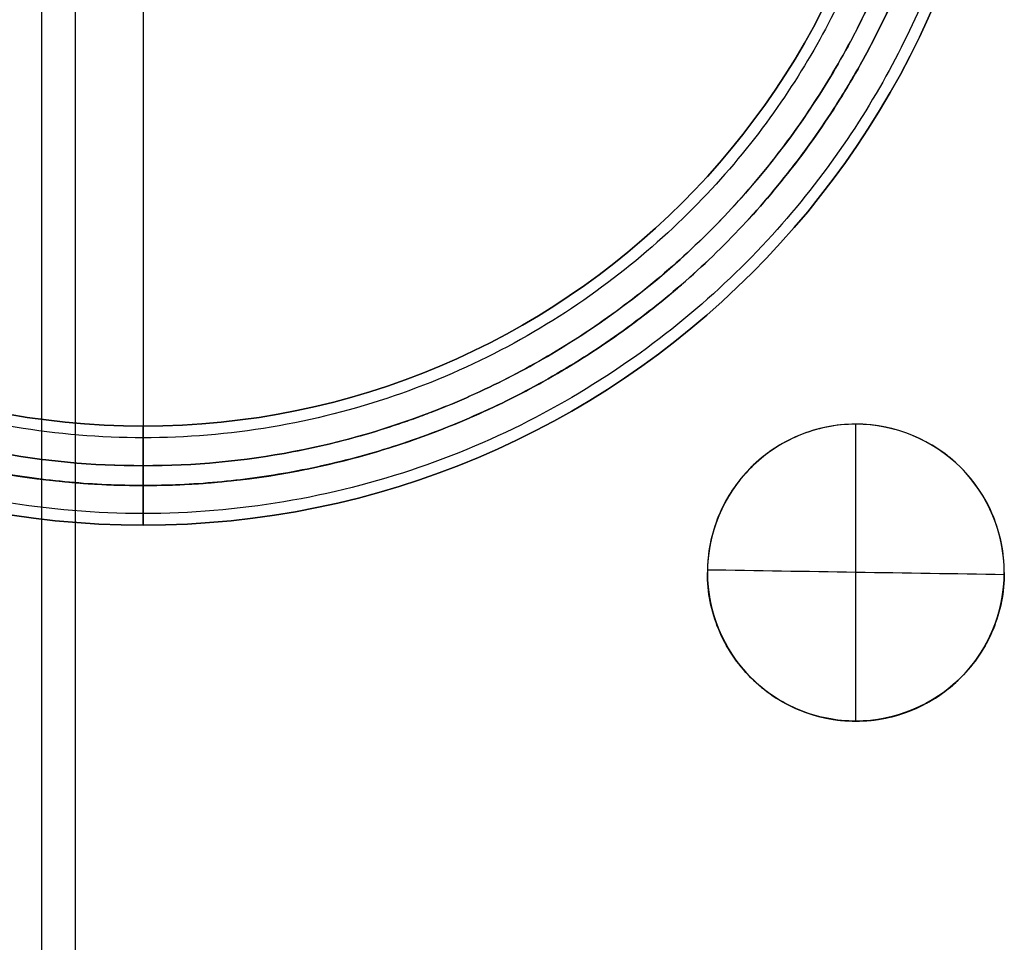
# Model space of a CAD drawing. Header units: millimetres. Extents: x -68 to 68, y -70 to 54.
# Tile 47 of 83: x -34.22 to -29.25, y -18.56 to -13.9. Entities that reach past the tile are written whole.
import ezdxf

# ---------------------------------------------------------------- set-up
doc = ezdxf.new("R2010")
doc.units = ezdxf.units.MM
doc.layers.add('Layer 01', color=7, linetype='Continuous', true_color=0x000000)

# ---------------------------------------------------------------- blocks, each defined once
blk = doc.blocks.new('User_Library-RLB0914.step')
at = {"layer": 'Layer 01', "color": 251, "true_color": 0x4c4c4c}
for p, q in [((2.5, 4.35, 0.9), (2.5, 4.35, 0.3)), ((2.5, 4.35, 11.9), (2.5, 4.35, 11.3)), ((2.5, 4.05, 1.1), (2.5, 4.15, 1.1)), ((2.5, 4.15, 11.1), (2.5, 4.05, 11.1)), ((2.5, -4.15, 0.1), (2.5, 4.15, 0.1)), ((2.5, -4.15, 12.1), (2.5, 4.15, 12.1)), ((2.5, 3.85, 10.9), (2.5, 3.85, 1.3))]:
    blk.add_line(p, q, dxfattribs=at)
at = {"layer": 'Layer 01', "color": 251, "true_color": 0x4c4c4c, "extrusion": (-1.27612e-17, 0, -1)}
blk.add_arc((-2.5, 0, -0.9), 4.35, 0, 180, dxfattribs=at)
at = {"layer": 'Layer 01', "color": 251, "true_color": 0x4c4c4c}
for centre, radius in [((2.5, 0, 11.3), 4.35), ((2.5, 0, 11.9), 4.35), ((2.5, 0, 1.3), 3.85)]:
    blk.add_arc(centre, radius, 0, 180, dxfattribs=at)
at = {"layer": 'Layer 01', "color": 251, "true_color": 0x4c4c4c, "extrusion": (0, 0, -1)}
for centre, radius in [((-2.5, 0, -0.3), 4.35), ((-2.5, 0, -0.6), 4.35), ((-2.5, 0, -11.6), 4.35), ((-2.5, 0, -10.9), 3.85), ((-2.5, 0, -6.1), 3.85)]:
    blk.add_arc(centre, radius, 0, 180, dxfattribs=at)
at = {"layer": 'Layer 01', "color": 251, "true_color": 0x4c4c4c}
for points, weights in [([(2.5, 4.35, 0.9), (2.5, 4.35, 1.0172), (2.5, 4.2672, 1.1), (2.5, 4.15, 1.1)], [0.5, 0.402369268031, 0.402368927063, 0.499998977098]), ([(2.5, 4.15, 11.1), (2.5, 4.2672, 11.1), (2.5, 4.35, 11.1828), (2.5, 4.35, 11.3)], [0.499998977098, 0.402368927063, 0.402369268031, 0.5]), ([(2.5, 4.15, 0.1), (2.5, 4.2672, 0.1), (2.5, 4.35, 0.1828), (2.5, 4.35, 0.3)], [0.5, 0.402368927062, 0.402368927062, 0.5]), ([(2.5, 4.35, 11.9), (2.5, 4.35, 12.0172), (2.5, 4.2672, 12.1), (2.5, 4.15, 12.1)], [0.5, 0.402368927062, 0.402368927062, 0.5]), ([(-1.7914, 0, 1.0414), (-1.7914, 8.5828, 1.0414), (6.7914, 8.5828, 1.0414), (6.7914, 0, 1.0414)], [0.853553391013, 0.284517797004, 0.284517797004, 0.853553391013]), ([(-1.7914, 0, 11.1586), (-1.7914, 8.5828, 11.1586), (6.7914, 8.5828, 11.1586), (6.7914, 0, 11.1586)], [0.853553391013, 0.284517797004, 0.284517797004, 0.853553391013]), ([(-1.7914, 0, 0.1586), (-1.7914, 8.5828, 0.1586), (6.7914, 8.5828, 0.1586), (6.7914, 0, 0.1586)], [0.853553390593, 0.284517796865, 0.284517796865, 0.853553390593]), ([(-1.7914, 0, 12.0414), (-1.7914, 8.5828, 12.0414), (6.7914, 8.5828, 12.0414), (6.7914, 0, 12.0414)], [0.853553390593, 0.284517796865, 0.284517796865, 0.853553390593]), ([(2.5, 3.85, 1.3), (2.5, 3.85, 1.1828), (2.5, 3.9328, 1.1), (2.5, 4.05, 1.1)], [0.5, 0.402368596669, 0.402368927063, 0.500000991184]), ([(2.5, 4.05, 11.1), (2.5, 3.9328, 11.1), (2.5, 3.85, 11.0172), (2.5, 3.85, 10.9)], [0.500000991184, 0.402368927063, 0.402368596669, 0.5]), ([(-1.4089, 0, 1.1583), (-1.4089, 7.8177, 1.1583), (6.4089, 7.8177, 1.1583), (6.4089, 0, 1.1583)], [0.853554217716, 0.284518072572, 0.284518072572, 0.853554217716]), ([(-1.4089, 0, 11.0417), (-1.4089, 7.8177, 11.0417), (6.4089, 7.8177, 11.0417), (6.4089, 0, 11.0417)], [0.853554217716, 0.284518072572, 0.284518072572, 0.853554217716])]:
    blk.add_rational_spline(points, weights, degree=3, dxfattribs=at)
for points, knots in [([(6.65, 0, 1.1), (6.65, 0.2638, 1.1), (6.6136, 0.6526, 1.1), (6.5073, 1.0941, 1.1), (6.4383, 1.3118, 1.1), (6.4053, 1.4045, 1.1), (6.3825, 1.4662, 1.1), (6.3715, 1.495, 1.1), (6.3071, 1.6578, 1.1), (6.2203, 1.8484, 1.1), (6.1193, 2.0319, 1.1), (6.0488, 2.1526, 1.1), (6.0127, 2.211, 1.1), (5.817, 2.5104, 1.1), (5.6368, 2.7321, 1.1), (5.3333, 3.0357, 1.1), (5.1745, 3.1789, 1.1), (5.0051, 3.3094, 1.1), (4.8898, 3.3936, 1.1), (4.8295, 3.4352, 1.1), (4.6537, 3.5502, 1.1), (4.4729, 3.6558, 1.1), (4.2531, 3.7627, 1.1), (4.1571, 3.805, 1.1), (4.0927, 3.8324, 1.1), (4.0582, 3.8465, 1.1), (3.5373, 4.0528, 1.1), (3.0274, 4.1499, 1.1), (2.2363, 4.15, 1.1), (1.8476, 4.1136, 1.1), (1.406, 4.0074, 1.1), (1.1882, 3.9383, 1.1), (1.0955, 3.9053, 1.1), (1.0339, 3.8825, 1.1), (1.005, 3.8715, 1.1), (0.8422, 3.8071, 1.1), (0.6516, 3.7203, 1.1), (0.4681, 3.6193, 1.1), (0.3474, 3.5488, 1.1), (0.289, 3.5127, 1.1), (-0.0104, 3.317, 1.1), (-0.2321, 3.1368, 1.1), (-0.5357, 2.8333, 1.1), (-0.6789, 2.6745, 1.1), (-0.8094, 2.5051, 1.1), (-0.8936, 2.3898, 1.1), (-0.9352, 2.3295, 1.1), (-1.0502, 2.1537, 1.1), (-1.1558, 1.9729, 1.1), (-1.2627, 1.7531, 1.1), (-1.305, 1.6571, 1.1), (-1.3324, 1.5927, 1.1), (-1.3465, 1.5582, 1.1), (-1.5529, 1.0371, 1.1), (-1.65, 0.5279, 1.1), (-1.65, 0, 1.1)], [0, 0, 0, 0, 0.816669, 1.225004, 1.429171, 1.531255, 1.531255, 1.633339, 1.633339, 2.041673, 2.24584, 2.24584, 2.450008, 2.450008, 3.266677, 3.266677, 3.675012, 3.879179, 3.879179, 4.083346, 4.083346, 4.491681, 4.695848, 4.797932, 4.797932, 4.900016, 4.900016, 6.533354, 6.533354, 7.350023, 7.758358, 7.962525, 8.064609, 8.064609, 8.166693, 8.166693, 8.575027, 8.779195, 8.779195, 8.983362, 8.983362, 9.800031, 9.800031, 10.208366, 10.412533, 10.412533, 10.6167, 10.6167, 11.025035, 11.229202, 11.331286, 11.331286, 11.43337, 11.43337, 13.066708, 13.066708, 13.066708, 13.066708]), ([(6.65, 0, 11.1), (6.65, 0.5279, 11.1), (6.5529, 1.0371, 11.1), (6.3465, 1.5582, 11.1), (6.3324, 1.5927, 11.1), (6.305, 1.6571, 11.1), (6.2627, 1.7531, 11.1), (6.1558, 1.9729, 11.1), (6.0502, 2.1537, 11.1), (5.9352, 2.3295, 11.1), (5.8936, 2.3898, 11.1), (5.8094, 2.5051, 11.1), (5.6789, 2.6745, 11.1), (5.5357, 2.8333, 11.1), (5.2321, 3.1368, 11.1), (5.0104, 3.317, 11.1), (4.711, 3.5127, 11.1), (4.6526, 3.5488, 11.1), (4.5319, 3.6193, 11.1), (4.3484, 3.7203, 11.1), (4.1578, 3.8071, 11.1), (3.995, 3.8715, 11.1), (3.9661, 3.8825, 11.1), (3.9045, 3.9053, 11.1), (3.8118, 3.9383, 11.1), (3.594, 4.0074, 11.1), (3.1524, 4.1136, 11.1), (2.7637, 4.15, 11.1), (1.9726, 4.1499, 11.1), (1.4627, 4.0528, 11.1), (0.9418, 3.8465, 11.1), (0.9073, 3.8324, 11.1), (0.8429, 3.805, 11.1), (0.7469, 3.7627, 11.1), (0.5271, 3.6558, 11.1), (0.3463, 3.5502, 11.1), (0.1705, 3.4352, 11.1), (0.1102, 3.3936, 11.1), (-0.0051, 3.3094, 11.1), (-0.1745, 3.1789, 11.1), (-0.3333, 3.0357, 11.1), (-0.6368, 2.7321, 11.1), (-0.817, 2.5104, 11.1), (-1.0127, 2.211, 11.1), (-1.0488, 2.1526, 11.1), (-1.1193, 2.0319, 11.1), (-1.2203, 1.8484, 11.1), (-1.3071, 1.6578, 11.1), (-1.3715, 1.495, 11.1), (-1.3825, 1.4662, 11.1), (-1.4053, 1.4045, 11.1), (-1.4383, 1.3118, 11.1), (-1.5073, 1.0941, 11.1), (-1.6136, 0.6526, 11.1), (-1.65, 0.2638, 11.1), (-1.65, 0, 11.1)], [-13.066708, -13.066708, -13.066708, -13.066708, -11.43337, -11.43337, -11.331286, -11.331286, -11.229202, -11.025035, -10.6167, -10.6167, -10.412533, -10.412533, -10.208366, -9.800031, -9.800031, -8.983362, -8.983362, -8.779195, -8.779195, -8.575027, -8.166693, -8.166693, -8.064609, -8.064609, -7.962525, -7.758358, -7.350023, -6.533354, -6.533354, -4.900016, -4.900016, -4.797932, -4.797932, -4.695848, -4.491681, -4.083346, -4.083346, -3.879179, -3.879179, -3.675012, -3.266677, -3.266677, -2.450008, -2.450008, -2.24584, -2.24584, -2.041673, -1.633339, -1.633339, -1.531255, -1.531255, -1.429171, -1.225004, -0.816669, 0, 0, 0, 0]), ([(-1.55, 0, 1.1), (-1.55, 0.2574, 1.1), (-1.5145, 0.6368, 1.1), (-1.4108, 1.0677, 1.1), (-1.3434, 1.2802, 1.1), (-1.3112, 1.3707, 1.1), (-1.289, 1.4308, 1.1), (-1.2782, 1.459, 1.1), (-1.2153, 1.6179, 1.1), (-1.1306, 1.8039, 1.1), (-1.0321, 1.9829, 1.1), (-0.9633, 2.1007, 1.1), (-0.928, 2.1578, 1.1), (-0.7371, 2.4499, 1.1), (-0.5612, 2.6663, 1.1), (-0.2651, 2.9625, 1.1), (-0.1101, 3.1023, 1.1), (0.0553, 3.2297, 1.1), (0.1678, 3.3118, 1.1), (0.2266, 3.3524, 1.1), (0.3982, 3.4646, 1.1), (0.5747, 3.5677, 1.1), (0.7891, 3.672, 1.1), (0.8828, 3.7133, 1.1), (0.9457, 3.74, 1.1), (0.9793, 3.7538, 1.1), (1.4877, 3.9551, 1.1), (1.9853, 4.0499, 1.1), (2.7573, 4.05, 1.1), (3.1367, 4.0145, 1.1), (3.5676, 3.9108, 1.1), (3.7802, 3.8434, 1.1), (3.8706, 3.8112, 1.1), (3.9308, 3.789, 1.1), (3.959, 3.7782, 1.1), (4.1179, 3.7153, 1.1), (4.3039, 3.6306, 1.1), (4.4829, 3.5321, 1.1), (4.6007, 3.4633, 1.1), (4.6578, 3.428, 1.1), (4.9499, 3.2371, 1.1), (5.1663, 3.0612, 1.1), (5.4625, 2.7651, 1.1), (5.6023, 2.6101, 1.1), (5.7297, 2.4447, 1.1), (5.8118, 2.3322, 1.1), (5.8524, 2.2734, 1.1), (5.9646, 2.1018, 1.1), (6.0677, 1.9253, 1.1), (6.172, 1.7109, 1.1), (6.2133, 1.6172, 1.1), (6.24, 1.5543, 1.1), (6.2538, 1.5207, 1.1), (6.4552, 1.0121, 1.1), (6.55, 0.5152, 1.1), (6.55, 0, 1.1)], [0, 0, 0, 0, 0.79699, 1.195486, 1.394733, 1.494357, 1.494357, 1.593981, 1.593981, 1.992476, 2.191724, 2.191724, 2.390971, 2.390971, 3.187962, 3.187962, 3.586457, 3.785705, 3.785705, 3.984952, 3.984952, 4.383448, 4.582695, 4.682319, 4.682319, 4.781943, 4.781943, 6.375924, 6.375924, 7.172914, 7.571409, 7.770657, 7.870281, 7.870281, 7.969905, 7.969905, 8.3684, 8.567648, 8.567648, 8.766895, 8.766895, 9.563886, 9.563886, 9.962381, 10.161629, 10.161629, 10.360876, 10.360876, 10.759371, 10.958619, 11.058243, 11.058243, 11.157867, 11.157867, 12.751848, 12.751848, 12.751848, 12.751848]), ([(6.55, 0, 11.1), (6.55, 0.2574, 11.1), (6.5145, 0.6368, 11.1), (6.4108, 1.0677, 11.1), (6.3434, 1.2802, 11.1), (6.3112, 1.3707, 11.1), (6.289, 1.4308, 11.1), (6.2782, 1.459, 11.1), (6.2153, 1.6179, 11.1), (6.1306, 1.8039, 11.1), (6.0321, 1.9829, 11.1), (5.9633, 2.1007, 11.1), (5.928, 2.1578, 11.1), (5.7371, 2.4499, 11.1), (5.5612, 2.6663, 11.1), (5.2651, 2.9625, 11.1), (5.1101, 3.1023, 11.1), (4.9447, 3.2297, 11.1), (4.8322, 3.3118, 11.1), (4.7734, 3.3524, 11.1), (4.6018, 3.4646, 11.1), (4.4253, 3.5677, 11.1), (4.2109, 3.672, 11.1), (4.1172, 3.7133, 11.1), (4.0543, 3.74, 11.1), (4.0207, 3.7538, 11.1), (3.5123, 3.9551, 11.1), (3.0147, 4.0499, 11.1), (2.2427, 4.05, 11.1), (1.8633, 4.0145, 11.1), (1.4324, 3.9108, 11.1), (1.2198, 3.8434, 11.1), (1.1294, 3.8112, 11.1), (1.0692, 3.789, 11.1), (1.041, 3.7782, 11.1), (0.8821, 3.7153, 11.1), (0.6961, 3.6306, 11.1), (0.5171, 3.5321, 11.1), (0.3993, 3.4633, 11.1), (0.3422, 3.428, 11.1), (0.0501, 3.2371, 11.1), (-0.1663, 3.0612, 11.1), (-0.4625, 2.7651, 11.1), (-0.6023, 2.6101, 11.1), (-0.7297, 2.4447, 11.1), (-0.8118, 2.3322, 11.1), (-0.8524, 2.2734, 11.1), (-0.9646, 2.1018, 11.1), (-1.0677, 1.9253, 11.1), (-1.172, 1.7109, 11.1), (-1.2133, 1.6172, 11.1), (-1.24, 1.5543, 11.1), (-1.2538, 1.5207, 11.1), (-1.4552, 1.0121, 11.1), (-1.55, 0.5152, 11.1), (-1.55, 0, 11.1)], [0, 0, 0, 0, 0.79699, 1.195486, 1.394733, 1.494357, 1.494357, 1.593981, 1.593981, 1.992476, 2.191724, 2.191724, 2.390971, 2.390971, 3.187962, 3.187962, 3.586457, 3.785705, 3.785705, 3.984952, 3.984952, 4.383448, 4.582695, 4.682319, 4.682319, 4.781943, 4.781943, 6.375924, 6.375924, 7.172914, 7.571409, 7.770657, 7.870281, 7.870281, 7.969905, 7.969905, 8.3684, 8.567648, 8.567648, 8.766895, 8.766895, 9.563886, 9.563886, 9.962381, 10.161629, 10.161629, 10.360876, 10.360876, 10.759371, 10.958619, 11.058243, 11.058243, 11.157867, 11.157867, 12.751848, 12.751848, 12.751848, 12.751848])]:
    blk.add_open_spline(points, degree=3, knots=knots, dxfattribs=at)
for points, knots in [([(6.65, 0, 0.1), (6.65, 4.15, 0.1), (2.5, 4.15, 0.1), (-1.65, 4.15, 0.1), (-1.65, 0, 0.1)], [-1, -1, -1, -0.5, -0.5, 0, 0, 0]), ([(-1.65, 0, 12.1), (-1.65, 4.15, 12.1), (2.5, 4.15, 12.1), (6.65, 4.15, 12.1), (6.65, 0, 12.1)], [0, 0, 0, 0.5, 0.5, 1, 1, 1])]:
    blk.add_rational_spline(points, [1, 0.707106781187, 1, 0.707106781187, 1], degree=2, knots=knots, dxfattribs=at)
blk = doc.blocks.new('M9.step')
at = {"layer": 'Layer 01', "rotation": 180.0000050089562}
blk.add_blockref('User_Library-RLB0914.step', (28.9, -32.1), dxfattribs=at)
blk = doc.blocks.new('MC403-X_A_090322_MultipleBody.step')
at = {"layer": 'Layer 01'}
blk.add_blockref('M9.step', (0, 0), dxfattribs=at)
blk = doc.blocks.new('MC403-X_A_090322_MultipleBody 090322')
at = {"layer": 'Layer 01'}
blk.add_blockref('MC403-X_A_090322_MultipleBody.step', (0, 0), dxfattribs=at)
blk = doc.blocks.new('TRO-13-003 MC403 FRONT CASING270122')
at = {"layer": 'Layer 01', "color": 254, "true_color": 0xcad1ee}
for p, q in [((-30, -15.94, 20.4559), (-30, -15.94, 20.7567)), ((-30, -17.44, 20.3552), (-30, -17.44, 20.656))]:
    blk.add_line(p, q, dxfattribs=at)
for centre, start, end in [((-30, -16.69, 20.5731), 0, 180), ((-30, -16.69, 20.5391), 180, 0)]:
    blk.add_arc(centre, 0.75, start, end, dxfattribs=at)
for points, degree in [([(-34.1133, 3.7976, 21.9568), (-34.1133, -15.2287, 20.6797), (-34.1133, -34.2549, 19.4026), (-34.1133, -53.2812, 18.1255)], 3), ([(-33.9432, 3.7918, 21.9619), (-33.9432, -15.2344, 20.6848), (-33.9432, -34.2606, 19.4077), (-33.9432, -53.2868, 18.1306)], 3), ([(-30.0023, -15.94, 20.4558), (-30.0023, -16.44, 20.4222), (-30.0023, -16.94, 20.3887), (-30.0023, -17.44, 20.3551)], 3), ([(-30.75, -16.69, 20.6848), (-30.75, -16.69, 20.5344), (-30.75, -16.69, 20.384)], 2), ([(-29.2501, -16.7003, 20.4259), (-29.75, -16.6927, 20.4125), (-30.2499, -16.6848, 20.3989), (-30.7499, -16.6767, 20.3849)], 3), ([(-29.25, -16.69, 20.4266), (-29.25, -16.69, 20.577), (-29.25, -16.69, 20.7273)], 2)]:
    blk.add_open_spline(points, degree=degree, dxfattribs=at)
for points, knots in [([(-29.25, -16.69, 20.7273), (-29.25, -16.492, 20.7406), (-29.3313, -16.2978, 20.7514), (-29.6088, -16.0207, 20.7623), (-29.8036, -15.9396, 20.7623), (-30.1003, -15.9402, 20.7538), (-30.1979, -15.96, 20.7497), (-30.3791, -16.0354, 20.7394), (-30.4623, -16.0914, 20.7333), (-30.6691, -16.2989, 20.7134), (-30.75, -16.4944, 20.6979), (-30.75, -16.69, 20.6848)], [-2.407854, -2.407854, -2.407854, -2.407854, -1.805891, -1.805891, -1.203927, -1.203927, -0.902945, -0.902945, -0.601964, -0.601964, 0, 0, 0, 0]), ([(-29.25, -16.69, 20.4266), (-29.25, -16.591, 20.4332), (-29.2695, -16.4938, 20.4392), (-29.3447, -16.3121, 20.4493), (-29.4005, -16.2288, 20.4533), (-29.6083, -16.0211, 20.4615), (-29.8046, -15.9399, 20.4614), (-30.0984, -15.9401, 20.4531), (-30.1967, -15.9596, 20.449), (-30.3783, -16.035, 20.4387), (-30.4608, -16.09, 20.4326), (-30.6007, -16.2301, 20.4192), (-30.6555, -16.3126, 20.4121), (-30.7306, -16.4941, 20.3977), (-30.75, -16.5922, 20.3905), (-30.75, -16.69, 20.384)], [0, 0, 0, 0, 0.298197, 0.298197, 0.596394, 0.596394, 1.192787, 1.192787, 1.490984, 1.490984, 1.789181, 1.789181, 2.087377, 2.087377, 2.385574, 2.385574, 2.385574, 2.385574]), ([(-29.25, -16.69, 20.7273), (-29.25, -16.789, 20.7207), (-29.2695, -16.8861, 20.7136), (-29.3446, -17.0676, 20.6994), (-29.4002, -17.1507, 20.6923), (-29.6074, -17.3583, 20.6725), (-29.8032, -17.4397, 20.6616), (-30.0969, -17.4401, 20.6532), (-30.1954, -17.4207, 20.6517), (-30.3772, -17.3456, 20.6516), (-30.4601, -17.2905, 20.6529), (-30.6002, -17.1505, 20.6582), (-30.6553, -17.0678, 20.6622), (-30.7306, -16.8859, 20.6722), (-30.75, -16.7878, 20.6782), (-30.75, -16.69, 20.6848)], [0, 0, 0, 0, 0.29818, 0.29818, 0.596361, 0.596361, 1.192721, 1.192721, 1.490902, 1.490902, 1.789082, 1.789082, 2.087262, 2.087262, 2.385443, 2.385443, 2.385443, 2.385443]), ([(-30.75, -16.69, 20.384), (-30.75, -16.8855, 20.3709), (-30.669, -17.0814, 20.3601), (-30.4616, -17.2892, 20.3521), (-30.3782, -17.3451, 20.3508), (-30.1965, -17.4204, 20.3509), (-30.0989, -17.44, 20.3524), (-29.9009, -17.44, 20.358), (-29.8035, -17.4205, 20.3621), (-29.6217, -17.345, 20.3722), (-29.5387, -17.2894, 20.3783), (-29.3313, -17.0819, 20.398), (-29.25, -16.888, 20.4133), (-29.25, -16.69, 20.4266)], [0, 0, 0, 0, 0.599141, 0.599141, 0.898711, 0.898711, 1.198282, 1.198282, 1.497852, 1.497852, 1.797423, 1.797423, 2.396563, 2.396563, 2.396563, 2.396563])]:
    blk.add_open_spline(points, degree=3, knots=knots, dxfattribs=at)

msp = doc.modelspace()

# ---------------------------------------------------------------- block references
at = {"layer": 'Layer 01'}
for name, p in [('TRO-13-003 MC403 FRONT CASING270122', (0, 0)), ('MC403-X_A_090322_MultipleBody 090322', (-60, 20, 1.6014))]:
    msp.add_blockref(name, p, dxfattribs=at)

doc.saveas('drawing.dxf')
